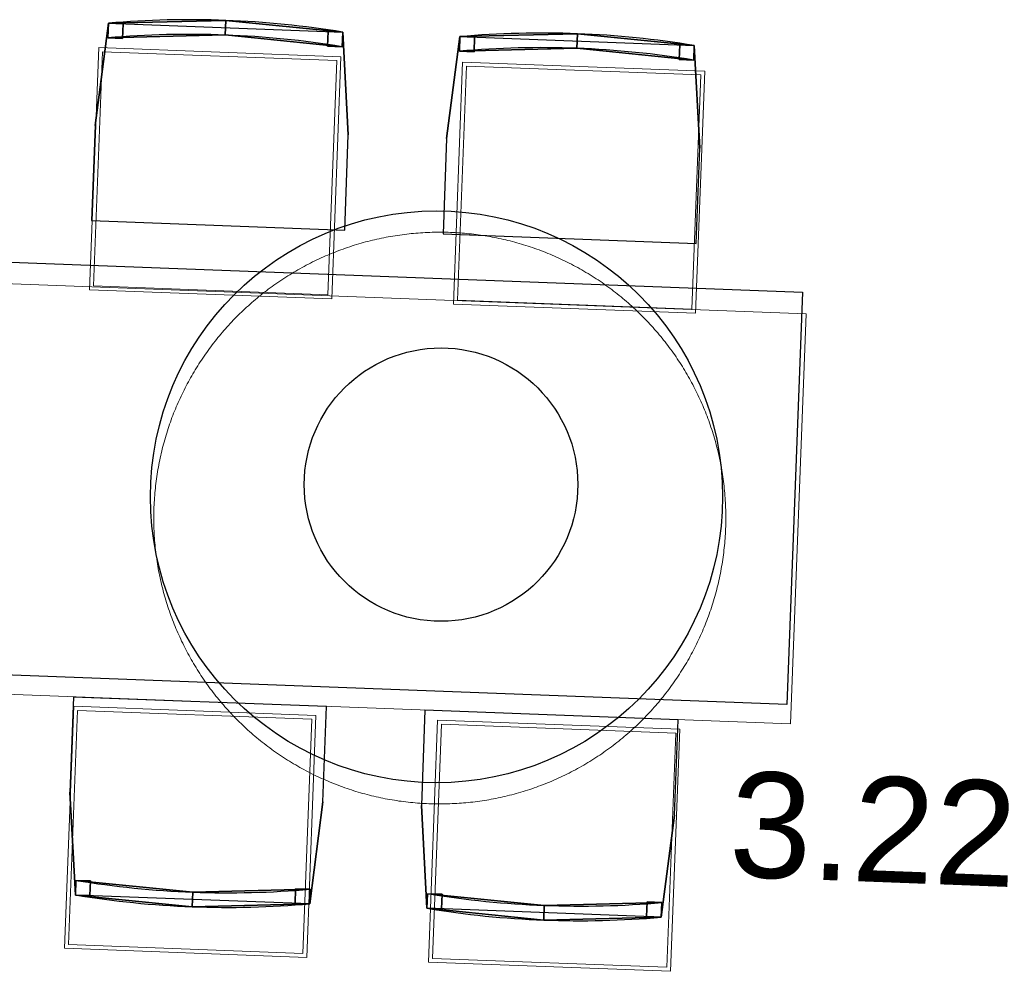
# Model space of a CAD drawing. Header units: millimetres. Extents: x 119024465 to 119292677, y 483022511 to 483148062.
# Tile 83 of 162: x 119102412 to 119104091, y 483061005 to 483062629. Entities that reach past the tile are written whole.
import ezdxf

# ---------------------------------------------------------------- set-up
doc = ezdxf.new("R2010")
doc.units = ezdxf.units.MM
doc.header["$LTSCALE"] = 100
doc.linetypes.add('B0703', pattern=[468.700004, 312.5, -156.200004])
for name, color, linetype in [('200-2D', 1, 'CONTINUOUS'), ('204 tekst fdstp', 255, 'CONTINUOUS'), ('2D_PLAN', 7, 'CONTINUOUS'), ('DINING_CHAIR', 33, 'CONTINUOUS'), ('New_0', 7, 'CONTINUOUS'), ('New_82 Losse inrichting.LOSSE INRICHTING', 7, 'CONTINUOUS')]:
    doc.layers.add(name, color=color, linetype=linetype)
doc.styles.add('GENERATED_STYLE_1', font='arial.ttf')

# ---------------------------------------------------------------- blocks, each defined once
blk = doc.blocks.new('Kruk 01 23[75]_1', base_point=(-2307.2, 36305))
at = {"layer": 'New_82 Losse inrichting.LOSSE INRICHTING', "color": 2, "linetype": 'Continuous', "lineweight": 0}
for p, q in [((-2100.5, 36511.7), (-2513.8, 36511.7)), ((-2513.8, 36511.7), (-2513.8, 36098.4)), ((-2100.5, 36098.4), (-2100.5, 36511.7)), ((-2107.2, 36505), (-2507.2, 36505)), ((-2507.2, 36505), (-2507.2, 36105)), ((-2107.2, 36105), (-2107.2, 36505)), ((-2513.8, 36098.4), (-2100.5, 36098.4)), ((-2507.2, 36105), (-2107.2, 36105))]:
    blk.add_line(p, q, dxfattribs=at)
at = {"layer": 'New_82 Losse inrichting.LOSSE INRICHTING', "color": 2, "linetype": 'Continuous', "lineweight": 0, "flags": 128}
blk.add_lwpolyline([(-2513.8, 36098.4), (-2100.5, 36098.4), (-2100.5, 36511.7), (-2513.8, 36511.7)], close=True, dxfattribs=at)
blk = doc.blocks.new('Kruk 01 23[76]_1', base_point=(-1686, 36304.1))
at = {"layer": 'New_82 Losse inrichting.LOSSE INRICHTING', "color": 2, "linetype": 'Continuous', "lineweight": 0}
for p, q in [((-1479.4, 36510.8), (-1892.7, 36510.8)), ((-1892.7, 36510.8), (-1892.7, 36097.4)), ((-1479.4, 36097.4), (-1479.4, 36510.8)), ((-1486, 36504.1), (-1886, 36504.1)), ((-1886, 36504.1), (-1886, 36104.1)), ((-1486, 36104.1), (-1486, 36504.1)), ((-1892.7, 36097.4), (-1479.4, 36097.4)), ((-1886, 36104.1), (-1486, 36104.1))]:
    blk.add_line(p, q, dxfattribs=at)
at = {"layer": 'New_82 Losse inrichting.LOSSE INRICHTING', "color": 2, "linetype": 'Continuous', "lineweight": 0, "flags": 128}
blk.add_lwpolyline([(-1892.7, 36097.4), (-1479.4, 36097.4), (-1479.4, 36510.8), (-1892.7, 36510.8)], close=True, dxfattribs=at)
blk = doc.blocks.new('Kruk 01 23[79]_1', base_point=(-2307.2, 35180.2))
at = {"layer": 'New_82 Losse inrichting.LOSSE INRICHTING', "color": 2, "linetype": 'Continuous', "lineweight": 0}
for p, q in [((-2513.8, 35386.9), (-2100.5, 35386.9)), ((-2513.8, 34973.6), (-2513.8, 35386.9)), ((-2100.5, 35386.9), (-2100.5, 34973.6)), ((-2507.2, 35380.2), (-2107.2, 35380.2)), ((-2507.2, 34980.2), (-2507.2, 35380.2)), ((-2107.2, 35380.2), (-2107.2, 34980.2)), ((-2100.5, 34973.6), (-2513.8, 34973.6)), ((-2107.2, 34980.2), (-2507.2, 34980.2))]:
    blk.add_line(p, q, dxfattribs=at)
at = {"layer": 'New_82 Losse inrichting.LOSSE INRICHTING', "color": 2, "linetype": 'Continuous', "lineweight": 0, "flags": 128}
blk.add_lwpolyline([(-2513.8, 35386.9), (-2100.5, 35386.9), (-2100.5, 34973.6), (-2513.8, 34973.6)], close=True, dxfattribs=at)
blk = doc.blocks.new('Kruk 01 23[80]_1', base_point=(-1686, 35180.2))
at = {"layer": 'New_82 Losse inrichting.LOSSE INRICHTING', "color": 2, "linetype": 'Continuous', "lineweight": 0}
for p, q in [((-1892.7, 35386.9), (-1479.4, 35386.9)), ((-1892.7, 34973.6), (-1892.7, 35386.9)), ((-1479.4, 35386.9), (-1479.4, 34973.6)), ((-1886, 35380.2), (-1486, 35380.2)), ((-1886, 34980.2), (-1886, 35380.2)), ((-1486, 35380.2), (-1486, 34980.2)), ((-1479.4, 34973.6), (-1892.7, 34973.6)), ((-1486, 34980.2), (-1886, 34980.2))]:
    blk.add_line(p, q, dxfattribs=at)
at = {"layer": 'New_82 Losse inrichting.LOSSE INRICHTING', "color": 2, "linetype": 'Continuous', "lineweight": 0, "flags": 128}
blk.add_lwpolyline([(-1892.7, 35386.9), (-1479.4, 35386.9), (-1479.4, 34973.6), (-1892.7, 34973.6)], close=True, dxfattribs=at)
blk = doc.blocks.new('Kubus 23[156]_1', base_point=(-7372.9, 35402.7))
at = {"layer": 'New_82 Losse inrichting.LOSSE INRICHTING', "color": 2, "linetype": 'Continuous', "lineweight": 0, "flags": 128}
blk.add_lwpolyline([(-1291, 36103.5), (-7373, 36102.7), (-7372.9, 35402.7), (-1290.9, 35403.5)], close=True, dxfattribs=at)
blk = doc.blocks.new('Cilinder 23[158]_1', base_point=(-1902, 35731.6))
at = {"layer": 'New_82 Losse inrichting.LOSSE INRICHTING', "color": 9, "linetype": 'B0703', "lineweight": 0, "flags": 128}
blk.add_lwpolyline([(-1414.2, 35731.6, 1), (-2389.9, 35731.6, 1)], format="xyb", close=True, dxfattribs=at)
blk.add_lwpolyline([(-1414.2, 35731.6, 1), (-2389.9, 35731.6, 1)], format="xyb", close=True, dxfattribs=at)

msp = doc.modelspace()

# ---------------------------------------------------------------- linework, layer by layer
at = {"layer": '200-2D'}
msp.add_lwpolyline([(119097641.7, 483061690.5), (119097668.4, 483062394.3), (119103747, 483062163.8), (119103720.4, 483061460)], close=True, dxfattribs=at)
at = {"layer": '204 tekst fdstp'}
for centre, radius in [((119103122.9, 483061814.4), 487.9), ((119103130.7, 483061835.3), 233.3)]:
    msp.add_circle(centre, radius, dxfattribs=at)
at = {"layer": '2D_PLAN'}
for p, q in [((119102540.7, 483062448.4), (119102563.4, 483062622.7)), ((119102562.4, 483062597.7), (119102563.4, 483062622.7)), ((119102963.1, 483062607.5), (119102962.1, 483062582.5)), ((119102963.1, 483062607.5), (119102972.5, 483062432)), ((119103140.2, 483062425.7), (119103162.9, 483062599.9)), ((119103162, 483062574.9), (119103162.9, 483062599.9)), ((119103562.6, 483062584.8), (119103561.7, 483062559.8)), ((119103562.6, 483062584.8), (119103572.1, 483062409.3)), ((119102506.9, 483061134.9), (119102497.5, 483061310.4)), ((119102929.3, 483061294), (119102906.6, 483061119.8)), ((119103106.5, 483061112.2), (119103097.1, 483061287.7)), ((119103528.9, 483061271.3), (119103506.2, 483061097)), ((119102506.9, 483061134.9), (119102507.9, 483061159.9)), ((119102907.6, 483061144.8), (119102906.6, 483061119.8)), ((119103106.5, 483061112.2), (119103107.4, 483061137.2)), ((119103507.2, 483061122), (119103506.2, 483061097))]:
    msp.add_line(p, q, dxfattribs=at)
for centre, start, end in [((119102702.8, 483061022.5), 80.6752, 94.9806), ((119102701.9, 483060997.5), 80.6752, 94.9806), ((119103302.4, 483060999.7), 80.6752, 94.9806), ((119103301.4, 483060974.8), 80.6752, 94.9806), ((119102768.1, 483062744.9), 260.6752, 274.9806), ((119102767.2, 483062720), 260.6752, 274.9806), ((119103367.7, 483062722.2), 260.6752, 274.9806), ((119103366.8, 483062697.2), 260.6752, 274.9806)]:
    msp.add_arc(centre, 1606.2, start, end, dxfattribs=at)
at = {"layer": 'DINING_CHAIR'}
for points in [[(119102972.5, 483062432, 425), (119102963.1, 483062607.5, 425), (119102763.7, 483062627.6, 425), (119102563.4, 483062622.7, 425), (119102540.7, 483062448.4, 425), (119102534.5, 483062286, 425), (119102966.3, 483062269.6, 425)], [(119102972.5, 483062432, 450), (119102963.1, 483062607.5, 450), (119102763.7, 483062627.6, 450), (119102563.4, 483062622.7, 450), (119102540.7, 483062448.4, 450), (119102534.5, 483062286, 450), (119102966.3, 483062269.6, 450)], [(119102563.4, 483062622.7, 875), (119102563.4, 483062622.7, 450), (119102763.7, 483062627.6, 450), (119102963.1, 483062607.5, 450), (119102963.1, 483062607.5, 875), (119102763.7, 483062627.6, 875)], [(119103572.1, 483062409.3, 425), (119103562.6, 483062584.8, 425), (119103363.3, 483062604.8, 425), (119103162.9, 483062599.9, 425), (119103140.2, 483062425.7, 425), (119103134.1, 483062263.3, 425), (119103565.9, 483062246.9, 425)], [(119103572.1, 483062409.3, 450), (119103562.6, 483062584.8, 450), (119103363.3, 483062604.8, 450), (119103162.9, 483062599.9, 450), (119103140.2, 483062425.7, 450), (119103134.1, 483062263.3, 450), (119103565.9, 483062246.9, 450)], [(119103162.9, 483062599.9, 875), (119103162.9, 483062599.9, 450), (119103363.3, 483062604.8, 450), (119103562.6, 483062584.8, 450), (119103562.6, 483062584.8, 875), (119103363.3, 483062604.8, 875)], [(119102562.4, 483062597.7, 875), (119102562.4, 483062597.7, 450), (119102762.7, 483062602.6, 450), (119102962.1, 483062582.5, 450), (119102962.1, 483062582.5, 875), (119102762.7, 483062602.6, 875)], [(119103162, 483062574.9, 875), (119103162, 483062574.9, 450), (119103362.3, 483062579.9, 450), (119103561.7, 483062559.8, 450), (119103561.7, 483062559.8, 875), (119103362.3, 483062579.9, 875)], [(119102497.5, 483061310.4, 425), (119102506.9, 483061134.9, 425), (119102706.3, 483061114.9, 425), (119102906.6, 483061119.8, 425), (119102929.3, 483061294, 425), (119102935.5, 483061456.4, 425), (119102503.7, 483061472.8, 425)], [(119102497.5, 483061310.4, 450), (119102506.9, 483061134.9, 450), (119102706.3, 483061114.9, 450), (119102906.6, 483061119.8, 450), (119102929.3, 483061294, 450), (119102935.5, 483061456.4, 450), (119102503.7, 483061472.8, 450)], [(119103097.1, 483061287.7, 425), (119103106.5, 483061112.2, 425), (119103305.9, 483061092.1, 425), (119103506.2, 483061097, 425), (119103528.9, 483061271.3, 425), (119103535.1, 483061433.7, 425), (119103103.2, 483061450.1, 425)], [(119103097.1, 483061287.7, 450), (119103106.5, 483061112.2, 450), (119103305.9, 483061092.1, 450), (119103506.2, 483061097, 450), (119103528.9, 483061271.3, 450), (119103535.1, 483061433.7, 450), (119103103.2, 483061450.1, 450)], [(119102907.6, 483061144.8, 875), (119102907.6, 483061144.8, 450), (119102707.3, 483061139.8, 450), (119102507.9, 483061159.9, 450), (119102507.9, 483061159.9, 875), (119102707.3, 483061139.8, 875)], [(119102906.6, 483061119.8, 875), (119102906.6, 483061119.8, 450), (119102706.3, 483061114.9, 450), (119102506.9, 483061134.9, 450), (119102506.9, 483061134.9, 875), (119102706.3, 483061114.9, 875)], [(119103507.2, 483061122, 875), (119103507.2, 483061122, 450), (119103306.8, 483061117.1, 450), (119103107.4, 483061137.2, 450), (119103107.4, 483061137.2, 875), (119103306.8, 483061117.1, 875)], [(119103506.2, 483061097, 875), (119103506.2, 483061097, 450), (119103305.9, 483061092.1, 450), (119103106.5, 483061112.2, 450), (119103106.5, 483061112.2, 875), (119103305.9, 483061092.1, 875)]]:
    msp.add_polyline3d(points, close=True, dxfattribs=at)
for points in [[(119102563.4, 483062622.7, 425), (119102540.7, 483062448.4, 425), (119102540.7, 483062448.4, 450), (119102563.4, 483062622.7, 450)], [(119102562.4, 483062597.7, 450), (119102762.7, 483062602.6, 450), (119102763.7, 483062627.6, 450), (119102563.4, 483062622.7, 450)], [(119102562.4, 483062597.7, 875), (119102563.4, 483062622.7, 875), (119102563.4, 483062622.7, 450), (119102562.4, 483062597.7, 450)], [(119102587.4, 483062596.7, 425), (119102588.3, 483062621.7, 425), (119102563.4, 483062622.7, 425), (119102562.4, 483062597.7, 425)], [(119102587.4, 483062596.7), (119102562.4, 483062597.7), (119102563.4, 483062622.7), (119102588.3, 483062621.7)], [(119102562.4, 483062597.7, 425), (119102563.4, 483062622.7, 425), (119102563.4, 483062622.7), (119102562.4, 483062597.7)], [(119102763.7, 483062627.6, 425), (119102563.4, 483062622.7, 425), (119102563.4, 483062622.7, 450), (119102763.7, 483062627.6, 450)], [(119102588.3, 483062621.7, 425), (119102588.3, 483062621.7), (119102563.4, 483062622.7), (119102563.4, 483062622.7, 425)], [(119102587.4, 483062596.7, 425), (119102587.4, 483062596.7), (119102588.3, 483062621.7), (119102588.3, 483062621.7, 425)], [(119102762.7, 483062602.6, 450), (119102962.1, 483062582.5, 450), (119102963.1, 483062607.5, 450), (119102763.7, 483062627.6, 450)], [(119102963.1, 483062607.5, 425), (119102763.7, 483062627.6, 425), (119102763.7, 483062627.6, 450), (119102963.1, 483062607.5, 450)], [(119102962.1, 483062582.5, 425), (119102963.1, 483062607.5, 425), (119102938.1, 483062608.5, 425), (119102937.1, 483062583.5, 425)], [(119102962.1, 483062582.5), (119102937.1, 483062583.5), (119102938.1, 483062608.5), (119102963.1, 483062607.5)], [(119102937.1, 483062583.5, 425), (119102938.1, 483062608.5, 425), (119102938.1, 483062608.5), (119102937.1, 483062583.5)], [(119102963.1, 483062607.5, 425), (119102963.1, 483062607.5), (119102938.1, 483062608.5), (119102938.1, 483062608.5, 425)], [(119102962.1, 483062582.5, 450), (119102963.1, 483062607.5, 450), (119102963.1, 483062607.5, 875), (119102962.1, 483062582.5, 875)], [(119102962.1, 483062582.5, 425), (119102962.1, 483062582.5), (119102963.1, 483062607.5), (119102963.1, 483062607.5, 425)], [(119102972.5, 483062432, 425), (119102963.1, 483062607.5, 425), (119102963.1, 483062607.5, 450), (119102972.5, 483062432, 450)], [(119103162, 483062574.9, 450), (119103362.3, 483062579.9, 450), (119103363.3, 483062604.8, 450), (119103162.9, 483062599.9, 450)], [(119103363.3, 483062604.8, 425), (119103162.9, 483062599.9, 425), (119103162.9, 483062599.9, 450), (119103363.3, 483062604.8, 450)], [(119103362.3, 483062579.9, 450), (119103561.7, 483062559.8, 450), (119103562.6, 483062584.8, 450), (119103363.3, 483062604.8, 450)], [(119103562.6, 483062584.8, 425), (119103363.3, 483062604.8, 425), (119103363.3, 483062604.8, 450), (119103562.6, 483062584.8, 450)], [(119102587.4, 483062596.7, 425), (119102562.4, 483062597.7, 425), (119102562.4, 483062597.7), (119102587.4, 483062596.7)], [(119103162.9, 483062599.9, 425), (119103140.2, 483062425.7, 425), (119103140.2, 483062425.7, 450), (119103162.9, 483062599.9, 450)], [(119103162, 483062574.9, 875), (119103162.9, 483062599.9, 875), (119103162.9, 483062599.9, 450), (119103162, 483062574.9, 450)], [(119103187, 483062574, 425), (119103187.9, 483062599, 425), (119103162.9, 483062599.9, 425), (119103162, 483062574.9, 425)], [(119103187, 483062574), (119103162, 483062574.9), (119103162.9, 483062599.9), (119103187.9, 483062599)], [(119103162, 483062574.9, 425), (119103162.9, 483062599.9, 425), (119103162.9, 483062599.9), (119103162, 483062574.9)], [(119103187.9, 483062599, 425), (119103187.9, 483062599), (119103162.9, 483062599.9), (119103162.9, 483062599.9, 425)], [(119103187, 483062574, 425), (119103187, 483062574), (119103187.9, 483062599), (119103187.9, 483062599, 425)], [(119102962.1, 483062582.5, 425), (119102937.1, 483062583.5, 425), (119102937.1, 483062583.5), (119102962.1, 483062582.5)], [(119103187, 483062574, 425), (119103162, 483062574.9, 425), (119103162, 483062574.9), (119103187, 483062574)], [(119103561.7, 483062559.8, 425), (119103562.6, 483062584.8, 425), (119103537.7, 483062585.7, 425), (119103536.7, 483062560.7, 425)], [(119103561.7, 483062559.8), (119103536.7, 483062560.7), (119103537.7, 483062585.7), (119103562.6, 483062584.8)], [(119103536.7, 483062560.7, 425), (119103537.7, 483062585.7, 425), (119103537.7, 483062585.7), (119103536.7, 483062560.7)], [(119103562.6, 483062584.8, 425), (119103562.6, 483062584.8), (119103537.7, 483062585.7), (119103537.7, 483062585.7, 425)], [(119103561.7, 483062559.8, 450), (119103562.6, 483062584.8, 450), (119103562.6, 483062584.8, 875), (119103561.7, 483062559.8, 875)], [(119103561.7, 483062559.8, 425), (119103561.7, 483062559.8), (119103562.6, 483062584.8), (119103562.6, 483062584.8, 425)], [(119103572.1, 483062409.3, 425), (119103562.6, 483062584.8, 425), (119103562.6, 483062584.8, 450), (119103572.1, 483062409.3, 450)], [(119103561.7, 483062559.8, 425), (119103536.7, 483062560.7, 425), (119103536.7, 483062560.7), (119103561.7, 483062559.8)], [(119102497.5, 483061310.4, 425), (119102506.9, 483061134.9, 425), (119102506.9, 483061134.9, 450), (119102497.5, 483061310.4, 450)], [(119102906.6, 483061119.8, 425), (119102929.3, 483061294, 425), (119102929.3, 483061294, 450), (119102906.6, 483061119.8, 450)], [(119103097.1, 483061287.7, 425), (119103106.5, 483061112.2, 425), (119103106.5, 483061112.2, 450), (119103097.1, 483061287.7, 450)], [(119103506.2, 483061097, 425), (119103528.9, 483061271.3, 425), (119103528.9, 483061271.3, 450), (119103506.2, 483061097, 450)], [(119102507.9, 483061159.9, 450), (119102506.9, 483061134.9, 450), (119102506.9, 483061134.9, 875), (119102507.9, 483061159.9, 875)], [(119102507.9, 483061159.9, 425), (119102506.9, 483061134.9, 425), (119102531.9, 483061134, 425), (119102532.9, 483061159, 425)], [(119102507.9, 483061159.9), (119102532.9, 483061159), (119102531.9, 483061134), (119102506.9, 483061134.9)], [(119102507.9, 483061159.9, 425), (119102507.9, 483061159.9), (119102506.9, 483061134.9), (119102506.9, 483061134.9, 425)], [(119102707.3, 483061139.8, 450), (119102507.9, 483061159.9, 450), (119102506.9, 483061134.9, 450), (119102706.3, 483061114.9, 450)], [(119102507.9, 483061159.9, 425), (119102532.9, 483061159, 425), (119102532.9, 483061159), (119102507.9, 483061159.9)], [(119102532.9, 483061159, 425), (119102531.9, 483061134, 425), (119102531.9, 483061134), (119102532.9, 483061159)], [(119102907.6, 483061144.8, 450), (119102707.3, 483061139.8, 450), (119102706.3, 483061114.9, 450), (119102906.6, 483061119.8, 450)], [(119102882.6, 483061145.7, 425), (119102881.7, 483061120.7, 425), (119102906.6, 483061119.8, 425), (119102907.6, 483061144.8, 425)], [(119102882.6, 483061145.7), (119102907.6, 483061144.8), (119102906.6, 483061119.8), (119102881.7, 483061120.7)], [(119102882.6, 483061145.7, 425), (119102882.6, 483061145.7), (119102881.7, 483061120.7), (119102881.7, 483061120.7, 425)], [(119102882.6, 483061145.7, 425), (119102907.6, 483061144.8, 425), (119102907.6, 483061144.8), (119102882.6, 483061145.7)], [(119102907.6, 483061144.8, 875), (119102906.6, 483061119.8, 875), (119102906.6, 483061119.8, 450), (119102907.6, 483061144.8, 450)], [(119102907.6, 483061144.8, 425), (119102906.6, 483061119.8, 425), (119102906.6, 483061119.8), (119102907.6, 483061144.8)], [(119102506.9, 483061134.9, 425), (119102506.9, 483061134.9), (119102531.9, 483061134), (119102531.9, 483061134, 425)], [(119102506.9, 483061134.9, 425), (119102706.3, 483061114.9, 425), (119102706.3, 483061114.9, 450), (119102506.9, 483061134.9, 450)], [(119103107.4, 483061137.2, 450), (119103106.5, 483061112.2, 450), (119103106.5, 483061112.2, 875), (119103107.4, 483061137.2, 875)], [(119103107.4, 483061137.2, 425), (119103106.5, 483061112.2, 425), (119103131.5, 483061111.2, 425), (119103132.4, 483061136.2, 425)], [(119103107.4, 483061137.2), (119103132.4, 483061136.2), (119103131.5, 483061111.2), (119103106.5, 483061112.2)], [(119103107.4, 483061137.2, 425), (119103107.4, 483061137.2), (119103106.5, 483061112.2), (119103106.5, 483061112.2, 425)], [(119103306.8, 483061117.1, 450), (119103107.4, 483061137.2, 450), (119103106.5, 483061112.2, 450), (119103305.9, 483061092.1, 450)], [(119103107.4, 483061137.2, 425), (119103132.4, 483061136.2, 425), (119103132.4, 483061136.2), (119103107.4, 483061137.2)], [(119103132.4, 483061136.2, 425), (119103131.5, 483061111.2, 425), (119103131.5, 483061111.2), (119103132.4, 483061136.2)], [(119102706.3, 483061114.9, 425), (119102906.6, 483061119.8, 425), (119102906.6, 483061119.8, 450), (119102706.3, 483061114.9, 450)], [(119102881.7, 483061120.7, 425), (119102881.7, 483061120.7), (119102906.6, 483061119.8), (119102906.6, 483061119.8, 425)], [(119103106.5, 483061112.2, 425), (119103106.5, 483061112.2), (119103131.5, 483061111.2), (119103131.5, 483061111.2, 425)], [(119103106.5, 483061112.2, 425), (119103305.9, 483061092.1, 425), (119103305.9, 483061092.1, 450), (119103106.5, 483061112.2, 450)], [(119103507.2, 483061122, 450), (119103306.8, 483061117.1, 450), (119103305.9, 483061092.1, 450), (119103506.2, 483061097, 450)], [(119103482.2, 483061123, 425), (119103481.2, 483061098, 425), (119103506.2, 483061097, 425), (119103507.2, 483061122, 425)], [(119103482.2, 483061123), (119103507.2, 483061122), (119103506.2, 483061097), (119103481.2, 483061098)], [(119103482.2, 483061123, 425), (119103482.2, 483061123), (119103481.2, 483061098), (119103481.2, 483061098, 425)], [(119103482.2, 483061123, 425), (119103507.2, 483061122, 425), (119103507.2, 483061122), (119103482.2, 483061123)], [(119103507.2, 483061122, 875), (119103506.2, 483061097, 875), (119103506.2, 483061097, 450), (119103507.2, 483061122, 450)], [(119103507.2, 483061122, 425), (119103506.2, 483061097, 425), (119103506.2, 483061097), (119103507.2, 483061122)], [(119103305.9, 483061092.1, 425), (119103506.2, 483061097, 425), (119103506.2, 483061097, 450), (119103305.9, 483061092.1, 450)], [(119103481.2, 483061098, 425), (119103481.2, 483061098), (119103506.2, 483061097), (119103506.2, 483061097, 425)]]:
    msp.add_3dface(points, dxfattribs=at)
for points, invisible_edges in [([(119102540.7, 483062448.4, 425), (119102563.4, 483062622.7, 425), (119102963.1, 483062607.5, 425), (119102972.5, 483062432, 425)], 13), ([(119102540.7, 483062448.4, 450), (119102972.5, 483062432, 450), (119102963.1, 483062607.5, 450), (119102563.4, 483062622.7, 450)], 5), ([(119102562.4, 483062597.7, 875), (119102762.7, 483062602.6, 875), (119102763.7, 483062627.6, 875), (119102563.4, 483062622.7, 875)], 2), ([(119102563.4, 483062622.7, 450), (119102563.4, 483062622.7, 875), (119102763.7, 483062627.6, 875), (119102763.7, 483062627.6, 450)], 6), ([(119102563.4, 483062622.7, 425), (119102763.7, 483062627.6, 425), (119102963.1, 483062607.5, 425), (119102563.4, 483062622.7, 425)], 4), ([(119102563.4, 483062622.7, 450), (119102763.7, 483062627.6, 450), (119102963.1, 483062607.5, 450), (119102563.4, 483062622.7, 450)], 4), ([(119102962.1, 483062582.5, 875), (119102963.1, 483062607.5, 875), (119102763.7, 483062627.6, 875), (119102762.7, 483062602.6, 875)], 4), ([(119102763.7, 483062627.6, 875), (119102963.1, 483062607.5, 875), (119102963.1, 483062607.5, 450), (119102763.7, 483062627.6, 450)], 9), ([(119103162, 483062574.9, 875), (119103362.3, 483062579.9, 875), (119103363.3, 483062604.8, 875), (119103162.9, 483062599.9, 875)], 2), ([(119103162.9, 483062599.9, 450), (119103162.9, 483062599.9, 875), (119103363.3, 483062604.8, 875), (119103363.3, 483062604.8, 450)], 6), ([(119103162.9, 483062599.9, 425), (119103363.3, 483062604.8, 425), (119103562.6, 483062584.8, 425), (119103162.9, 483062599.9, 425)], 4), ([(119103162.9, 483062599.9, 450), (119103363.3, 483062604.8, 450), (119103562.6, 483062584.8, 450), (119103162.9, 483062599.9, 450)], 4), ([(119103561.7, 483062559.8, 875), (119103562.6, 483062584.8, 875), (119103363.3, 483062604.8, 875), (119103362.3, 483062579.9, 875)], 4), ([(119103363.3, 483062604.8, 875), (119103562.6, 483062584.8, 875), (119103562.6, 483062584.8, 450), (119103363.3, 483062604.8, 450)], 9), ([(119102562.4, 483062597.7, 450), (119102762.7, 483062602.6, 450), (119102762.7, 483062602.6, 875), (119102562.4, 483062597.7, 875)], 2), ([(119102762.7, 483062602.6, 875), (119102762.7, 483062602.6, 450), (119102962.1, 483062582.5, 450), (119102962.1, 483062582.5, 875)], 1), ([(119103140.2, 483062425.7, 425), (119103162.9, 483062599.9, 425), (119103562.6, 483062584.8, 425), (119103572.1, 483062409.3, 425)], 13), ([(119103140.2, 483062425.7, 450), (119103572.1, 483062409.3, 450), (119103562.6, 483062584.8, 450), (119103162.9, 483062599.9, 450)], 5), ([(119103162, 483062574.9, 450), (119103362.3, 483062579.9, 450), (119103362.3, 483062579.9, 875), (119103162, 483062574.9, 875)], 2), ([(119103362.3, 483062579.9, 875), (119103362.3, 483062579.9, 450), (119103561.7, 483062559.8, 450), (119103561.7, 483062559.8, 875)], 1), ([(119102929.3, 483061294, 425), (119102906.6, 483061119.8, 425), (119102506.9, 483061134.9, 425), (119102497.5, 483061310.4, 425)], 13), ([(119102929.3, 483061294, 450), (119102497.5, 483061310.4, 450), (119102506.9, 483061134.9, 450), (119102906.6, 483061119.8, 450)], 5), ([(119103528.9, 483061271.3, 425), (119103506.2, 483061097, 425), (119103106.5, 483061112.2, 425), (119103097.1, 483061287.7, 425)], 13), ([(119103528.9, 483061271.3, 450), (119103097.1, 483061287.7, 450), (119103106.5, 483061112.2, 450), (119103506.2, 483061097, 450)], 5), ([(119102507.9, 483061159.9, 875), (119102506.9, 483061134.9, 875), (119102706.3, 483061114.9, 875), (119102707.3, 483061139.8, 875)], 4), ([(119102707.3, 483061139.8, 875), (119102707.3, 483061139.8, 450), (119102507.9, 483061159.9, 450), (119102507.9, 483061159.9, 875)], 1), ([(119102907.6, 483061144.8, 875), (119102707.3, 483061139.8, 875), (119102706.3, 483061114.9, 875), (119102906.6, 483061119.8, 875)], 2), ([(119102907.6, 483061144.8, 450), (119102707.3, 483061139.8, 450), (119102707.3, 483061139.8, 875), (119102907.6, 483061144.8, 875)], 2), ([(119102906.6, 483061119.8, 425), (119102706.3, 483061114.9, 425), (119102506.9, 483061134.9, 425), (119102906.6, 483061119.8, 425)], 4), ([(119102706.3, 483061114.9, 875), (119102506.9, 483061134.9, 875), (119102506.9, 483061134.9, 450), (119102706.3, 483061114.9, 450)], 9), ([(119102906.6, 483061119.8, 450), (119102706.3, 483061114.9, 450), (119102506.9, 483061134.9, 450), (119102906.6, 483061119.8, 450)], 4), ([(119103107.4, 483061137.2, 875), (119103106.5, 483061112.2, 875), (119103305.9, 483061092.1, 875), (119103306.8, 483061117.1, 875)], 4), ([(119103306.8, 483061117.1, 875), (119103306.8, 483061117.1, 450), (119103107.4, 483061137.2, 450), (119103107.4, 483061137.2, 875)], 1), ([(119102906.6, 483061119.8, 450), (119102906.6, 483061119.8, 875), (119102706.3, 483061114.9, 875), (119102706.3, 483061114.9, 450)], 6), ([(119103506.2, 483061097, 425), (119103305.9, 483061092.1, 425), (119103106.5, 483061112.2, 425), (119103506.2, 483061097, 425)], 4), ([(119103305.9, 483061092.1, 875), (119103106.5, 483061112.2, 875), (119103106.5, 483061112.2, 450), (119103305.9, 483061092.1, 450)], 9), ([(119103506.2, 483061097, 450), (119103305.9, 483061092.1, 450), (119103106.5, 483061112.2, 450), (119103506.2, 483061097, 450)], 4), ([(119103507.2, 483061122, 875), (119103306.8, 483061117.1, 875), (119103305.9, 483061092.1, 875), (119103506.2, 483061097, 875)], 2), ([(119103507.2, 483061122, 450), (119103306.8, 483061117.1, 450), (119103306.8, 483061117.1, 875), (119103507.2, 483061122, 875)], 2), ([(119103506.2, 483061097, 450), (119103506.2, 483061097, 875), (119103305.9, 483061092.1, 875), (119103305.9, 483061092.1, 450)], 6)]:
    msp.add_3dface(points, dxfattribs=dict(at, invisible_edges=invisible_edges))

# ---------------------------------------------------------------- block references
at = {"layer": 'New_82 Losse inrichting.LOSSE INRICHTING', "color": 2, "linetype": 'Continuous', "lineweight": 0, "rotation": 357.8278999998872}
for name, p in [('Kruk 01 23[75]_1', (119102745.5, 483062366.6)), ('Kruk 01 23[76]_1', (119103366.2, 483062342.1)), ('Kubus 23[156]_1', (119097649.2, 483061656.9)), ('Kruk 01 23[79]_1', (119102702.8, 483061242.6)), ('Kruk 01 23[80]_1', (119103323.6, 483061219))]:
    msp.add_blockref(name, p, dxfattribs=at)
at = {"layer": 'New_82 Losse inrichting.LOSSE INRICHTING', "color": 2, "linetype": 'B0703', "lineweight": 0, "rotation": 357.8278999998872}
msp.add_blockref('Cilinder 23[158]_1', (119103128.6, 483061778.2), dxfattribs=at)

# ---------------------------------------------------------------- texts
at = {"layer": 'New_0', "color": 5, "linetype": 'Continuous', "lineweight": 0, "insert": (119103864.6, 483061155), "char_height": 180, "attachment_point": 8, "rotation": 357.8279, "style": 'GENERATED_STYLE_1'}
msp.add_mtext('\\A1;3.22', dxfattribs=at)

doc.saveas('drawing.dxf')
